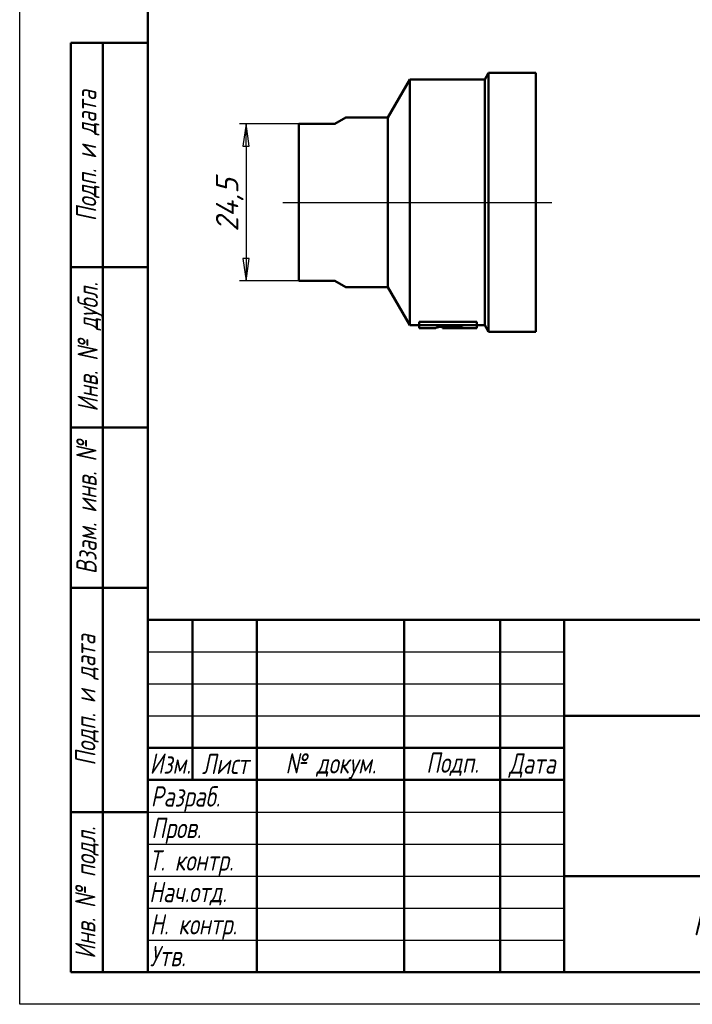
# Model space of a CAD drawing. Header units: millimetres. Extents: x 0 to 210, y -4 to 297.
# Tile 1 of 3: x 0 to 105, y 0 to 154. Entities that reach past the tile are written whole.
import ezdxf
from ezdxf.enums import TextEntityAlignment as Align

# ---------------------------------------------------------------- set-up
doc = ezdxf.new("R2010")
doc.units = ezdxf.units.MM
for name, color, linetype, lineweight in [('Видимые тонкие (ГОСТ)', 7, 'Continuous', 35), ('Видимый контур (ГОСТ)', 7, 'Continuous', 50), ('Заголовок (ГОСТ)', 7, 'Continuous', 50), ('Кромка (ГОСТ)', 7, 'Continuous', 50), ('Обозначение (ГОСТ)', 7, 'Continuous', 25), ('Осевая линия (ГОСТ)', 7, 'Continuous', 25), ('Размер (ГОСТ)', 7, 'Continuous', 25), ('Эскизная геометрия (ГОСТ)', 7, 'Continuous', 50)]:
    doc.layers.add(name, color=color, linetype=linetype, lineweight=lineweight)
doc.styles.add('Альтернативный текст (ГОСТ)', font='txt', dxfattribs={"width": 0.8})
doc.styles.add('Обычный текст (ГОСТ)', font='GOST Common Italic.ttf')
doc.styles.add('Стиль текста110', font='GOST Common Italic.ttf', dxfattribs={"width": 0.8})
doc.styles.add('Стиль текста112', font='GOST Common Italic.ttf', dxfattribs={"width": 0.8})
doc.styles.add('Стиль текста120', font='GOST Common Italic.ttf', dxfattribs={"width": 0.9})
doc.styles.add('Стиль текста137', font='GOST Common Italic.ttf', dxfattribs={"width": 0.7})
doc.styles.add('Стиль текста139', font='GOST Common Italic.ttf', dxfattribs={"width": 0.7})
doc.styles.add('Стиль текста70', font='GOST Common Italic.ttf')
doc.styles.add('Стиль текста81', font='GOST Common Italic.ttf', dxfattribs={"width": 0.8})
doc.styles.add('Стиль текста87', font='GOST Common Italic.ttf')
doc.dimstyles.new('Обычный (ГОСТ)', dxfattribs={"dimtxt": 3.5, "dimasz": 3.5, "dimexe": 1, "dimexo": 0, "dimgap": 0.5, "dimtad": 1, "dimrnd": 1e-08, "dimtxsty": 'Обычный текст (ГОСТ)', "dimblk": 'Filled-1', "dimcen": 0.09, "dimdle": 15, "dimclrd": 256, "dimclre": 256, "dimclrt": 256, "dimazin": 2, "dimtfac": 0.714286, "dimtdec": 3, "dimtmove": 0, "dimatfit": 3, "dimfxl": 1, "dimtolj": 1, "dimlwd": 25, "dimlwe": 25, "dimarcsym": 0})

# ---------------------------------------------------------------- blocks, each defined once
blk = doc.blocks.new('ГОСТ - Доп. графы 1')
at = {"layer": 'Эскизная геометрия (ГОСТ)'}
for p, q in [((-12, 0), (-12, 145)), ((-12, 145), (0, 145)), ((-7, 145), (-7, 0)), ((-12, 110), (-7, 110)), ((-7, 110), (0, 110)), ((-12, 85), (-7, 85)), ((-7, 85), (0, 85)), ((-12, 60), (-7, 60)), ((-7, 60), (0, 60)), ((-12, 25), (-7, 25)), ((-7, 25), (0, 25)), ((0, 0), (-12, 0))]:
    blk.add_line(p, q, dxfattribs=at)
at = {"layer": 'Обозначение (ГОСТ)', "char_height": 3.17, "attachment_point": 5, "rotation": 90, "style": 'Альтернативный текст (ГОСТ)'}
for s, insert, width in [('\\fGOST Common|b0|i1;\\H3.1700;Подп. и дата', (-9.37, 127.41), 34.7679), ('\\fGOST Common|b0|i1;\\H3.1700;Инв. № дубл.', (-8.95, 97.55), 24.8438), ('\\fGOST Common|b0|i1;\\H3.1700;Взам. инв. №', (-9.58, 72.53), 24.8669), ('\\fGOST Common|b0|i1;\\H3.1700;Подп. и дата', (-9.5, 42.47), 35.1486), ('\\fGOST Common|b0|i1;\\H3.1700;Инв. № подл.', (-9.5, 12.41), 24.9618)]:
    blk.add_mtext(s, dxfattribs=dict(at, insert=insert, width=width))
at = {"layer": 'Обозначение (ГОСТ)', "style": 'Стиль текста112', "width": 0.8}
for tag, p in [('Подп._и_дата_2', (-3.53, 127.51)), ('Инв._номер_дубликата', (-3.41, 97.47)), ('Взамен_инв._номера', (-3.46, 72.53)), ('Подп._и_дата_1', (-3.42, 42.35)), ('ИНВЕНТАРНЫЙ_НОМЕР', (-3.33, 12.68))]:
    blk.add_attdef(tag, text='', height=3.17, rotation=90, dxfattribs=at).set_placement(p, align=Align.MIDDLE_CENTER)
blk = doc.blocks.new('Основные надписи ГОСТ - Форма 1')
at = {"layer": 'Заголовок (ГОСТ)'}
for p, q in [((0, 55), (185, 55)), ((0, 0), (0, 55)), ((0, 0), (0, 55)), ((7, 55), (7, 30)), ((17, 55), (17, 0)), ((40, 55), (40, 0)), ((55, 55), (55, 0)), ((65, 55), (65, 0)), ((185, 0), (185, 55)), ((65, 40), (185, 40)), ((135, 40), (135, 0)), ((150, 40), (150, 20)), ((167, 40), (167, 20)), ((0, 35), (65, 35)), ((135, 35), (185, 35)), ((0, 30), (65, 30)), ((135, 20), (185, 20)), ((155, 20), (155, 15)), ((65, 15), (185, 15)), ((185, 0), (0, 0))]:
    blk.add_line(p, q, dxfattribs=at)
at = {"layer": 'Заголовок (ГОСТ)', "linetype": 'Continuous', "lineweight": 25}
for p, q in [((0, 50), (65, 50)), ((0, 45), (65, 45)), ((0, 40), (65, 40)), ((140, 35), (140, 20)), ((145, 35), (145, 20)), ((0, 25), (65, 25)), ((0, 20), (65, 20)), ((0, 15), (65, 15)), ((0, 10), (65, 10)), ((0, 5), (65, 5))]:
    blk.add_line(p, q, dxfattribs=at)
at = {"layer": 'Заголовок (ГОСТ)', "char_height": 3.17, "style": 'Альтернативный текст (ГОСТ)'}
for s, insert, width, attachment_point in [('\\fGOST Common|b0|i1;\\H3.1700;Лит.', (142.52, 37.49), 14.9766, 5), ('\\fGOST Common|b0|i1;\\H3.1700;Масса', (158.55, 37.51), 16.9878, 5), ('\\fGOST Common|b0|i1;\\H3.1700;Масштаб', (176.02, 37.53), 17.8316, 5), ('\\fGOST Common|b0|i1;\\H3.1700;Изм.', (3.5, 32.56), 6.9635, 5), ('\\fGOST Common|b0|i1;\\H3.1700;Лист', (12.1, 32.5), 10.0029, 5), ('\\fGOST Common|b0|i1;\\H3.1700;Подп.', (47.56, 32.45), 14.879, 5), ('\\fGOST Common|b0|i1;\\H3.1700;Дата', (60.02, 32.24), 9.9614, 5), ('\\A0;\\fGOST Common|b0|i1;\\H3.1700;№ докум.', (28.58, 32.16), 22.9069, 5), ('\\fGOST Common|b0|i1;\\H3.1700;Разраб.', (0.47, 27), 16.9971, 4), ('\\fGOST Common|b0|i1;\\H3.1700;Пров.', (0.56, 22.08), 17.0192, 4), ('\\A0;\\fGOST Common|b0|i1;\\H3.1700;Т. контр.', (0.23, 17.01), 16.9554, 4), ('\\fGOST Common|b0|i1;\\H3.1700;Лист', (140.37, 17.5), 10.5071, 5), ('\\fGOST Common|b0|i1;\\H3.1700;Листов', (162.21, 17.5), 14.3668, 5), ('\\A1;', (150.6, 17.54), 8.8313, 5), ('\\fGOST Common|b0|i1;\\H3.1700;Н. контр.', (0.36, 7.05), 16.9999, 4), ('\\fGOST Common|b0|i1;\\H3.1700;Утв.', (0.34, 2.52), 17.0083, 4), ('\\fGOST Common|b0|i1;\\H3.1700;Копировал', (93.48, -0.59), 19.7871, 1)]:
    blk.add_mtext(s, dxfattribs=dict(at, insert=insert, width=width, attachment_point=attachment_point))
at = {"layer": 'Заголовок (ГОСТ)'}
for tag, height, style, width, p in [('Изм1', 2.89, 'Стиль текста137', 0.7, (3.51, 52.52)), ('Лист1', 2.89, 'Стиль текста137', 0.7, (12.03, 52.52)), ('Докум1', 2.89, 'Стиль текста137', 0.7, (28.54, 52.48)), ('Изм2', 2.89, 'Стиль текста137', 0.7, (3.5, 47.52)), ('Лист2', 2.89, 'Стиль текста137', 0.7, (12.01, 47.5)), ('Докум2', 2.89, 'Стиль текста137', 0.7, (28.53, 47.5)), ('Изм3', 2.89, 'Стиль текста137', 0.7, (3.5, 42.5)), ('Лист3', 2.89, 'Стиль текста137', 0.7, (12.01, 42.51)), ('Докум3', 2.89, 'Стиль текста137', 0.7, (28.51, 42.48)), ('Изм4', 2.89, 'Стиль текста137', 0.7, (3.51, 37.5)), ('Лист4', 2.89, 'Стиль текста137', 0.7, (12, 37.53)), ('Докум4', 2.89, 'Стиль текста137', 0.7, (28.51, 37.52)), ('НАИМЕНОВАНИЕ', 5, 'Стиль текста110', 0.8, (100.03, 29.98)), ('Литера', 3.5, 'Стиль текста81', 0.8, (137.52, 27.25)), ('Литера2', 3.5, 'Стиль текста81', 0.8, (142.51, 27.22)), ('Литера3', 3.5, 'Стиль текста81', 0.8, (147.52, 27.21)), ('Тип_документа', 3.17, 'Стиль текста112', 0.8, (100.08, 17.56))]:
    blk.add_attdef(tag, text='', height=height, dxfattribs=dict(at, style=style, width=width)).set_placement(p, align=Align.MIDDLE_CENTER)
for tag, height, style, width, p in [('Подп1', 2.89, 'Стиль текста137', 0.7, (40.01, 52.51)), ('Дата1', 2, 'Стиль текста139', 0.7, (55.01, 52.51)), ('Подп2', 2.89, 'Стиль текста137', 0.7, (40.01, 47.5)), ('Дата2', 2, 'Стиль текста139', 0.7, (55.01, 47.49)), ('Подп3', 2.89, 'Стиль текста137', 0.7, (40.01, 42.51)), ('Дата3', 2, 'Стиль текста139', 0.7, (55.02, 42.52)), ('Подп4', 2.89, 'Стиль текста137', 0.7, (40.01, 37.51)), ('Дата4', 2, 'Стиль текста139', 0.7, (55.02, 37.51)), ('Разработал_Подп.', 2.89, 'Стиль текста137', 0.7, (40.05, 27.51)), ('АВТОР', 3.17, 'Стиль текста112', 0.8, (17.41, 27.49)), ('ДАТА_СОЗДАНИЯ', 2, 'Стиль текста139', 0.7, (55.01, 27.51)), ('ПРОВЕРИЛ', 3.17, 'Стиль текста112', 0.8, (17.41, 22.53)), ('Проверил_Подп.', 2.89, 'Стиль текста137', 0.7, (40.05, 22.52)), ('ДАТА_ПРОВЕРКИ', 2, 'Стиль текста139', 0.7, (55.02, 22.51)), ('ТЕХНОЛОГ', 3.17, 'Стиль текста112', 0.8, (17.33, 17.54)), ('Технолог_Подп.', 2.89, 'Стиль текста137', 0.7, (40.05, 17.51)), ('Технолог_Дата', 2, 'Стиль текста139', 0.7, (55.01, 17.5)), ('НАЧ._ОТДЕЛА', 3.17, 'Стиль текста112', 0.8, (17.46, 12.45)), ('Руководитель_Подп.', 2.89, 'Стиль текста137', 0.7, (40.01, 12.5)), ('Руководитель_Дата', 2, 'Стиль текста139', 0.7, (55.01, 12.51)), ('НОРМОКОНТРОЛЬ', 3.17, 'Стиль текста112', 0.8, (17.37, 7.48)), ('Нормоконтроль_Подп.', 2.89, 'Стиль текста137', 0.7, (40.05, 7.52)), ('ДАТА_НОРМОКОНТРОЛЯ', 2, 'Стиль текста139', 0.7, (55.02, 7.51)), ('УТВЕРДИЛ', 3.17, 'Стиль текста112', 0.8, (17.4, 2.51)), ('Утвердил_Подп.', 2.89, 'Стиль текста137', 0.7, (40.05, 2.51)), ('ДАТА_УТВЕРЖДЕНИЯ', 2, 'Стиль текста139', 0.7, (55.01, 2.5))]:
    blk.add_attdef(tag, text='', height=height, dxfattribs=dict(at, style=style, width=width)).set_placement(p, align=Align.MIDDLE_LEFT)
at = {"layer": 'Заголовок (ГОСТ)', "style": 'Стиль текста87'}
blk.add_attdef('ОБОЗНАЧЕНИЕ_001', (117.93, 45.06), '', height=5, dxfattribs=at)
at = {"layer": 'Заголовок (ГОСТ)'}
for tag, p, height, style, width in [('Масса_001', (153.84, 25.78), 3.5, 'Стиль текста81', 0.8), ('Масштаб_001', (172.52, 25.85), 3.5, 'Стиль текста81', 0.8), ('Листов_001', (176.23, 15.99), 3.17, 'Стиль текста112', 0.8), ('Должность_руководителя_001', (0.22, 10.93), 3.17, 'Стиль текста112', 0.8), ('Материал_Класс_001', (85.14, 5.77), 3.5, 'Стиль текста120', 0.9)]:
    blk.add_attdef(tag, p, '', height=height, dxfattribs=dict(at, style=style, width=width))
at = {"layer": 'Заголовок (ГОСТ)', "style": 'Стиль текста120', "width": 0.9}
for tag, p in [('Материал_Наим.', (133.71, 9.75)), ('Материал_ГОСТ', (134.04, 4.06))]:
    blk.add_attdef(tag, text='', height=3.5, dxfattribs=at).set_placement(p, align=Align.MIDDLE_RIGHT)
at = {"layer": 'Заголовок (ГОСТ)', "style": 'Стиль текста70'}
blk.add_attdef('ОРГАНИЗАЦИЯ', text='', height=3.5, dxfattribs=at).set_placement((160.02, 7.6), align=Align.MIDDLE_CENTER)
blk = doc.blocks.new('Рамки ГОСТ_ граница 297x210')
at = {"layer": 'Кромка (ГОСТ)', "lineweight": 25}
for p, q in [((0, 0), (0, 297)), ((210, 0), (0, 0))]:
    blk.add_line(p, q, dxfattribs=at)
at = {"layer": 'Кромка (ГОСТ)'}
for p, q in [((20, 292), (20, 5)), ((20, 5), (205, 5))]:
    blk.add_line(p, q, dxfattribs=at)
blk = doc.blocks.new('Filled-1')
at = {"color": 0}
for p, q in [((0, 0), (-1, 0.143)), ((-1, 0.143), (-1, -0.143)), ((-1, 0), (0, 0)), ((-1, -0.143), (0, 0))]:
    blk.add_line(p, q, dxfattribs=at)
at = {"color": 0, "flags": 128}
blk.add_lwpolyline([(-1, -0.143), (0, 0), (-1, 0.143), (-1, -0.143)], dxfattribs=at)
at = {"color": 0}
blk.add_solid([(-1, -0.143), (0, 0), (-1, 0.143), (-1, -0.143)], dxfattribs=at)
blk = doc.blocks.new('*D11')
at = {"layer": 'Defpoints', "color": 0, "linetype": 'Continuous', "transparency": 16777216}
for p in [(43.59, 137.37), (35.33, 112.87), (43.59, 112.87)]:
    blk.add_point(p, dxfattribs=at)
at = {"layer": 'Размер (ГОСТ)', "linetype": 'Continuous', "lineweight": 25, "transparency": 16777216}
for p, q in [((43.59, 137.37), (34.33, 137.37)), ((35.33, 133.87), (35.33, 116.37)), ((43.59, 112.87), (34.33, 112.87))]:
    blk.add_line(p, q, dxfattribs=at)
at = {"layer": 'Размер (ГОСТ)', "linetype": 'Continuous', "lineweight": 25, "transparency": 16777216, "xscale": 3.5, "yscale": 3.5, "zscale": 3.5}
for p, rotation in [((35.33, 137.37), 90), ((35.33, 112.87), 270)]:
    blk.add_blockref('Filled-1', p, dxfattribs=dict(at, rotation=rotation))
at = {"layer": 'Размер (ГОСТ)', "linetype": 'Continuous', "lineweight": 25, "transparency": 16777216, "insert": (30.63, 120.54), "char_height": 3.5, "attachment_point": 1, "rotation": 90, "style": 'Обычный текст (ГОСТ)'}
blk.add_mtext('\\A1;24,5', dxfattribs=at)

msp = doc.modelspace()

# ---------------------------------------------------------------- linework, layer by layer
at = {"layer": 'Видимые тонкие (ГОСТ)'}
msp.add_line((67.071, 105.602), (67.071, 105.779), dxfattribs=at)
at = {"layer": 'Видимый контур (ГОСТ)'}
for p, q in [((72.588, 144.266), (73.203, 145.331)), ((73.203, 104.907), (73.203, 145.331)), ((73.203, 145.331), (80.588, 145.331)), ((80.588, 104.907), (80.588, 145.331)), ((57.483, 138.369), (60.888, 144.266)), ((60.888, 105.972), (60.888, 144.266)), ((60.888, 144.266), (72.588, 144.266)), ((72.588, 105.972), (72.588, 144.266)), ((49.182, 137.369), (50.915, 138.369)), ((50.915, 138.369), (57.483, 138.369)), ((57.483, 111.869), (57.483, 138.369)), ((49.182, 137.369), (43.588, 137.369)), ((43.588, 112.869), (43.588, 137.369)), ((43.588, 112.869), (49.182, 112.869)), ((50.915, 111.869), (49.182, 112.869)), ((50.915, 111.869), (57.483, 111.869)), ((57.483, 111.869), (60.888, 105.972)), ((62.356, 105.951), (62.356, 106.464)), ((62.356, 106.464), (71.356, 106.464)), ((71.356, 105.951), (71.356, 106.464)), ((60.888, 105.972), (62.356, 105.972)), ((71.356, 105.951), (62.356, 105.951)), ((62.356, 105.472), (62.356, 105.951)), ((62.356, 105.472), (64.948, 105.472)), ((64.948, 105.502), (64.948, 105.472)), ((65.982, 105.503), (65.982, 105.732)), ((65.982, 105.472), (65.982, 105.503)), ((65.982, 105.472), (66.466, 105.472)), ((66.466, 105.482), (66.466, 105.472)), ((66.466, 105.482), (68.159, 105.482)), ((69.205, 105.48), (66.466, 105.48)), ((68.159, 105.503), (68.159, 105.73)), ((68.159, 105.503), (68.159, 105.482)), ((69.205, 105.472), (69.205, 105.5)), ((69.205, 105.472), (71.356, 105.472)), ((71.356, 105.972), (72.588, 105.972)), ((71.356, 105.951), (71.356, 105.472)), ((72.588, 105.972), (73.203, 104.907)), ((73.203, 104.907), (80.588, 104.907))]:
    msp.add_line(p, q, dxfattribs=at)
for points, knots in [([(64.948, 105.502), (64.948, 105.513), (64.966, 105.529), (65.042, 105.563), (65.096, 105.582), (65.274, 105.63), (65.413, 105.659), (65.771, 105.712), (65.98, 105.735), (66.483, 105.77), (66.772, 105.779), (67.064, 105.779)], [-0.36256486, -0.36256486, -0.36256486, -0.36256486, -0.29850134, -0.29850134, -0.24104907, -0.24104907, -0.16374789, -0.16374789, -0.08766062, -0.08766062, 0, 0, 0, 0]), ([(67.071, 105.602), (66.987, 105.602), (66.903, 105.602), (66.745, 105.598), (66.671, 105.596), (66.486, 105.587), (66.384, 105.58), (66.202, 105.561), (66.13, 105.551), (66.016, 105.527), (65.982, 105.514), (65.982, 105.503)], [-0.21016623, -0.21016623, -0.21016623, -0.21016623, -0.18030673, -0.18030673, -0.15280903, -0.15280903, -0.10848625, -0.10848625, -0.06042934, -0.06042934, 0, 0, 0, 0]), ([(67.064, 105.779), (67.214, 105.779), (67.364, 105.776), (67.653, 105.767), (67.791, 105.76), (68.156, 105.734), (68.366, 105.71), (68.743, 105.655), (68.894, 105.623), (69.132, 105.558), (69.205, 105.523), (69.205, 105.5)], [-0.43329366, -0.43329366, -0.43329366, -0.43329366, -0.3780802, -0.3780802, -0.32533172, -0.32533172, -0.23224662, -0.23224662, -0.12843536, -0.12843536, 0, 0, 0, 0]), ([(68.159, 105.503), (68.159, 105.509), (68.15, 105.515), (68.113, 105.529), (68.085, 105.536), (67.997, 105.553), (67.93, 105.563), (67.756, 105.58), (67.653, 105.588), (67.39, 105.6), (67.231, 105.602), (67.071, 105.602)], [-0.18185859, -0.18185859, -0.18185859, -0.18185859, -0.15061199, -0.15061199, -0.12210442, -0.12210442, -0.08544841, -0.08544841, -0.04798787, -0.04798787, 0, 0, 0, 0])]:
    msp.add_open_spline(points, degree=3, knots=knots, dxfattribs=at)
at = {"layer": 'Осевая линия (ГОСТ)', "linetype": 'Continuous'}
msp.add_line((41.088, 125.119), (83.088, 125.119), dxfattribs=at)

# ---------------------------------------------------------------- block references
for name, p in [('Рамки ГОСТ_ граница 297x210', (0, 0)), ('ГОСТ - Доп. графы 1', (20, 5))]:
    msp.add_blockref(name, p)
msp.add_blockref('Основные надписи ГОСТ - Форма 1', (20, 5)).add_auto_attribs({'Должность_руководителя_001': 'Нач.отд.', 'ОБОЗНАЧЕНИЕ_001': 'M11C', 'Материал_Класс_001': 'M11C 17.03.2020', 'Масса_001': '0.103', 'Масштаб_001': '1 : 1', 'Листов_001': '1'})

# ---------------------------------------------------------------- dimensions: what is measured, and where the dimension line sits
at = {"layer": 'Размер (ГОСТ)', "linetype": 'Continuous', "lineweight": 25}
dim = msp.add_linear_dim(base=(35.328, 112.869), p1=(43.588, 137.369), p2=(43.588, 112.869), angle=90, dimstyle='Обычный (ГОСТ)', override={"dimgap": 0.5, "dimdec": 2, "dimtol": 0, "dimlim": 0, "dimtp": 0, "dimtm": 0, "dimtdec": 3, "dimtofl": 0, "dimatfit": 1}, dxfattribs=at)
dim.commit()
dim.dimension.update_dxf_attribs({"geometry": '*D11', "text_midpoint": (35.328, 125.119), "dimtype": 160})

doc.saveas('drawing.dxf')
